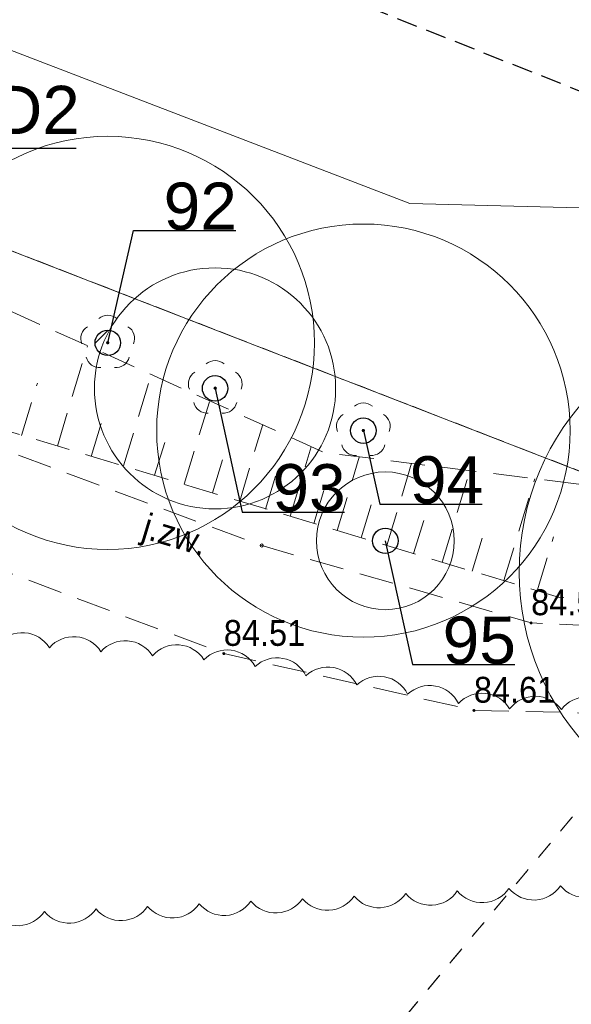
# Model space of a CAD drawing. Header units: metres. Extents: x 6540907 to 6541833, y 5893434 to 5894895.
# Tile 129 of 256: x 6541286 to 6541302, y 5894238 to 5894267. Entities that reach past the tile are written whole.
import ezdxf
from ezdxf import colors
from ezdxf.entities.mleader import LeaderData, LeaderLine
from ezdxf.enums import TextEntityAlignment as Align
from ezdxf.math import Vec2, Vec3

# ---------------------------------------------------------------- set-up
doc = ezdxf.new("R2010")
doc.units = ezdxf.units.M
doc.header["$MEASUREMENT"] = 0
for name, pattern in [('1.0_0.5', [1.5, 1, -0.5]), ('2', [0.9, 0.6, -0.3]), ('219-500', [0, 0]), ('egug-500', [1, 0.5, -0.5])]:
    doc.linetypes.add(name, pattern=pattern)
doc.layers.get('0').update_dxf_attribs({"color": 2, "linetype": 'CONTINUOUS', "lineweight": 5})
for name, color, linetype, lineweight in [('140-Punkty robocze', 251, 'CONTINUOUS', 9), ('218-kontur użytku gruntowego', 251, 'CONTINUOUS', 9), ('219-działka ewidencyjna', 152, 'CONTINUOUS', 18), ('chodnik', 251, 'CONTINUOUS', 9), ('chodnik-Atr17', 251, 'CONTINUOUS', 9), ('drzewo liściaste', 251, 'CONTINUOUS', 9), ('pikieta sztuczna', 251, 'CONTINUOUS', 9), ('pikieta sztuczna-Atr2', 251, 'CONTINUOUS', 9), ('skarpa nieumocniona', 251, 'CONTINUOUS', 9), ('woda stojąca', 251, 'CONTINUOUS', 9), ('z_i_drzewa_liściste_korony', 66, 'CONTINUOUS', 20), ('z_i_drzewa_opis', 7, 'CONTINUOUS', 25), ('Zakres', 252, 'CONTINUOUS', 15)]:
    doc.layers.add(name, color=color, linetype=linetype, lineweight=lineweight)
doc.layers.add('z_i_masywy_grupy', color=7, linetype='CONTINUOUS', lineweight=13, true_color=0x7f926c)
doc.styles.add('Opisowy', font='arial.ttf')
doc.styles.get("Standard").update_dxf_attribs({"font": 'Arial', "width": 0.75})

# ---------------------------------------------------------------- blocks, each defined once
blk = doc.blocks.new('OP021')
at = {"linetype": 'Continuous', "lineweight": 13}
h = blk.add_hatch(color=0, dxfattribs=at)
edge = h.paths.add_edge_path()
edge.add_arc((0, 0), 0.05, 0, 360)
at = {"color": 0, "linetype": 'Continuous', "lineweight": 13}
for centre, start, end in [((0, 0.4), 49.272, 130.728), ((-0.38, 0.124), 121.308, 202.548), ((0.38, 0.124), 337.452, 58.692), ((-0.235, -0.324), 193.221, 274.871), ((0.235, -0.324), 265.129, 346.779)]:
    blk.add_arc(centre, 0.4, start, end, dxfattribs=at)
blk = doc.blocks.new('PW01')
at = {"linetype": 'Continuous', "lineweight": 13}
h = blk.add_hatch(color=0, dxfattribs=at)
edge = h.paths.add_edge_path()
edge.add_arc((0, 0), 0.045, 0, 360)
blk = doc.blocks.new('PIKIETA')
at = {"color": 0}
blk.add_circle((0, 0), 0.045, dxfattribs=at)
blk = doc.blocks.new('_None')
blk = doc.blocks.new('punkt')
h = blk.add_hatch()
h.set_pattern_fill('ANSI32', color=256, scale=0.2)
h.set_pattern_definition([(45, (-4781848.87, -5644337.08), (-1.34703841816, 1.34703841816), []), (45, (-4781847.972, -5644337.08), (-1.34703841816, 1.34703841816), [])])
edge = h.paths.add_edge_path()
edge.add_arc((0, 0), 0.243, 0, 360)
blk.add_circle((0, 0), 0.243)

msp = doc.modelspace()

# ---------------------------------------------------------------- linework, layer by layer
at = {"layer": '218-kontur użytku gruntowego', "linetype": 'egug-500', "lineweight": 18, "flags": 128}
for points in [[(6541308.83, 5894251.038), (6541244.66, 5894275.948)], [(6541244.66, 5894275.948), (6541308.83, 5894251.038)], [(6541267.47, 5894201.598), (6541308.83, 5894251.038)], [(6541308.83, 5894251.038), (6541267.47, 5894201.598)]]:
    msp.add_lwpolyline(points, dxfattribs=at)
at = {"layer": '219-działka ewidencyjna', "linetype": '219-500', "lineweight": 18, "flags": 128}
msp.add_lwpolyline([(6541308.83, 5894251.038), (6541244.66, 5894275.948)], dxfattribs=at)
at = {"layer": 'chodnik', "linetype": '1.0_0.5', "lineweight": 18, "flags": 128}
msp.add_lwpolyline([(6541148.09, 5894266.608), (6541121.4, 5894253.108), (6541122.75, 5894251.218), (6541149.27, 5894263.848), (6541185.84, 5894277.468), (6541214.53, 5894280.958), (6541220.14, 5894280.468), (6541232.78, 5894276.948), (6541273.74, 5894255.128), (6541292.32, 5894248.138), (6541299.58, 5894246.488), (6541311.46, 5894246.228), (6541320.71, 5894247.928), (6541358.75, 5894259.418), (6541381.84, 5894259.168), (6541383.11, 5894258.688), (6541394.29, 5894255.868), (6541417.15, 5894246.908), (6541419.74, 5894244.818), (6541430.87, 5894235.068), (6541433.75, 5894232.708), (6541442.13, 5894221.108), (6541450.88, 5894208.258), (6541461.26, 5894194.908), (6541472.88, 5894183.518), (6541484.16, 5894175.358), (6541492.85, 5894170.438), (6541512, 5894163.558), (6541515.21, 5894162.958), (6541516.3, 5894165.558), (6541512.94, 5894166.398), (6541494.11, 5894173.178), (6541485.78, 5894177.878), (6541474.82, 5894185.818), (6541463.5, 5894196.908), (6541453.3, 5894210.018), (6541444.59, 5894222.828), (6541435.95, 5894234.788), (6541432.81, 5894237.358), (6541421.67, 5894247.118), (6541418.67, 5894249.528), (6541395.21, 5894258.728), (6541384.01, 5894261.548), (6541382.4, 5894262.168), (6541358.33, 5894262.418), (6541320.17, 5894250.908), (6541310.58, 5894248.848), (6541305.73, 5894248.828), (6541301.24, 5894249.028), (6541301.24, 5894249.028), (6541293.42, 5894251.278), (6541277.75, 5894257.108), (6541274.98, 5894257.888), (6541233.63, 5894279.558), (6541220.53, 5894283.528), (6541214.73, 5894283.598), (6541185.16, 5894280.418)], close=True, dxfattribs=at)
at = {"layer": 'skarpa nieumocniona', "linetype": '1.0_0.5', "lineweight": 18, "flags": 128}
msp.add_lwpolyline([(6541238.86, 5894282.658), (6541222.53, 5894292.678), (6541210.27, 5894298.348), (6541202.83, 5894299.098), (6541175.26, 5894298.768), (6541172.11, 5894297.428), (6541146.54, 5894285.048), (6541121.4, 5894270.348), (6541116.81, 5894264.988), (6541123.07, 5894268.238), (6541147.87, 5894282.508), (6541176.95, 5894296.368), (6541201.06, 5894296.188), (6541202.53, 5894296.088), (6541208.92, 5894295.108), (6541221.57, 5894290.368), (6541245.99, 5894275.438), (6541263.08, 5894265.018), (6541277.75, 5894257.108), (6541302.09, 5894249.758), (6541317.41, 5894250.828), (6541352.27, 5894260.858), (6541358.33, 5894262.418), (6541366.33, 5894262.978), (6541360.81, 5894263.338), (6541351.4, 5894263.938), (6541327.52, 5894257.608), (6541315.64, 5894254.238), (6541306.2, 5894252.618), (6541295.24, 5894253.978), (6541280.67, 5894260.548), (6541263.34, 5894267.618), (6541258.09, 5894270.738)], close=True, dxfattribs=at)
for points in [[(6541287.49, 5894254.168), (6541288.36, 5894257.078)], [(6541289.41, 5894253.588), (6541290.22, 5894256.248)], [(6541286.45, 5894254.478), (6541286.91, 5894255.998)], [(6541288.47, 5894253.868), (6541288.89, 5894255.258)], [(6541291.17, 5894253.058), (6541291.91, 5894255.478)], [(6541292.78, 5894252.568), (6541293.45, 5894254.788)], [(6541290.31, 5894253.318), (6541290.7, 5894254.588)], [(6541294.25, 5894252.128), (6541294.86, 5894254.148)], [(6541291.99, 5894252.808), (6541292.34, 5894253.968)], [(6541295.61, 5894251.718), (6541296.25, 5894253.848)], [(6541297.05, 5894251.278), (6541297.77, 5894253.668)], [(6541293.53, 5894252.338), (6541293.85, 5894253.398)], [(6541298.66, 5894250.798), (6541299.46, 5894253.458)], [(6541300.45, 5894250.258), (6541301.35, 5894253.218)], [(6541294.93, 5894251.918), (6541295.24, 5894252.928)], [(6541296.31, 5894251.498), (6541296.65, 5894252.628)], [(6541297.83, 5894251.048), (6541298.21, 5894252.298)], [(6541299.53, 5894250.528), (6541299.95, 5894251.938)], [(6541301.42, 5894249.958), (6541301.89, 5894251.528)]]:
    msp.add_lwpolyline(points, dxfattribs=at)
at = {"layer": 'woda stojąca', "linetype": 'Continuous', "lineweight": 18, "flags": 128}
msp.add_lwpolyline([(6541063.19, 5894246.088), (6541068.21, 5894250.668), (6541072.59, 5894255.888), (6541074.57, 5894258.978), (6541086.39, 5894262.458), (6541096.18, 5894263.598), (6541105.39, 5894267.078), (6541116.8, 5894272.458), (6541141.83, 5894291.668), (6541172.37, 5894303.688), (6541190.02, 5894309.528), (6541205.73, 5894305.568), (6541217.2, 5894301.948), (6541235.79, 5894287.538), (6541265.97, 5894273.418), (6541297.72, 5894261.208), (6541316.24, 5894260.738), (6541351.89, 5894275.738), (6541367.34, 5894279.258), (6541389.88, 5894276.588)], dxfattribs=at)
at = {"layer": 'z_i_drzewa_liściste_korony', "linetype": 'Continuous'}
for centre, radius in [((6541288.952, 5894257.164), 6), ((6541296.371, 5894254.615), 6), ((6541292.066, 5894255.842), 3.5), ((6541308.392, 5894250.508), 7.5), ((6541297.008, 5894251.414), 2)]:
    msp.add_circle(centre, radius, dxfattribs=at)
at = {"layer": 'z_i_masywy_grupy', "linetype": 'Continuous'}
for points in [[(6541320.01, 5894247.775, 0.5), (6541318.528, 5894247.541, 0.5), (6541317.046, 5894247.308, 0.5), (6541315.565, 5894247.074, 0.5), (6541314.083, 5894246.84, 0.5), (6541312.601, 5894246.607, 0.5), (6541311.117, 5894246.414, 0.5), (6541309.617, 5894246.431, 0.5), (6541308.117, 5894246.448, 0.5), (6541306.617, 5894246.465, 0.5), (6541305.117, 5894246.481, 0.5), (6541303.617, 5894246.498, 0.5), (6541302.117, 5894246.515, 0.5), (6541300.617, 5894246.532, 0.5), (6541299.131, 5894246.692, 0.5), (6541297.655, 5894246.961, 0.5), (6541296.179, 5894247.229, 0.5), (6541294.704, 5894247.497, 0.5), (6541293.228, 5894247.766, 0.5), (6541291.742, 5894247.961, 0.5), (6541290.247, 5894248.077, 0.5), (6541288.752, 5894248.194, 0.5), (6541287.256, 5894248.31, 0.5), (6541285.761, 5894248.427, 0.5)], [(6541285.613, 5894240.572, 0.5), (6541287.112, 5894240.647, 0.5), (6541288.61, 5894240.721, 0.5), (6541290.108, 5894240.796, 0.5), (6541291.606, 5894240.87, 0.5), (6541293.104, 5894240.945, 0.5), (6541294.602, 5894241.019, 0.5), (6541296.101, 5894241.094, 0.5), (6541297.599, 5894241.168, 0.5), (6541299.097, 5894241.243, 0.5), (6541300.595, 5894241.317, 0.5), (6541302.093, 5894241.392, 0.5), (6541303.591, 5894241.466, 0.5), (6541305.089, 5894241.541, 0.5), (6541306.588, 5894241.615, 0.5), (6541308.086, 5894241.69, 0.5), (6541309.584, 5894241.764, 0.5), (6541311.082, 5894241.839, 0.5), (6541312.58, 5894241.913, 0.5), (6541314.078, 5894241.988, 0.5), (6541315.576, 5894242.063, 0.5), (6541317.075, 5894242.137, 0.5), (6541318.573, 5894242.212, 0.5), (6541320.071, 5894242.286, 0.5)]]:
    msp.add_lwpolyline(points, format="xyb", dxfattribs=at)
at = {"layer": 'Zakres', "linetype": '2', "lineweight": 25, "flags": 128}
msp.add_lwpolyline([(6541682.61, 5894095.007), (6541557.28, 5894200.188), (6541380.44, 5894273.688), (6541307.38, 5894262.598), (6541211.66, 5894300.638), (6541170.76, 5894305.568), (6541137.92, 5894291.268), (6541058.11, 5894283.298), (6540997.5, 5894230.068), (6540930.81, 5894138.998)], dxfattribs=at)

# ---------------------------------------------------------------- block references
at = {"layer": '140-Punkty robocze', "linetype": 'Continuous', "lineweight": 13}
msp.add_blockref('PIKIETA', (6541293.42, 5894251.278), dxfattribs=at)
at = {"layer": 'drzewo liściaste', "linetype": 'Continuous', "lineweight": 18}
for p in [(6541288.95, 5894257.168), (6541288.95, 5894257.168), (6541288.95, 5894257.168), (6541292.07, 5894255.848), (6541292.07, 5894255.848), (6541292.07, 5894255.848), (6541296.37, 5894254.618), (6541296.37, 5894254.618), (6541296.37, 5894254.618)]:
    msp.add_blockref('OP021', p, dxfattribs=at)
at = {"layer": 'pikieta sztuczna', "linetype": 'Continuous', "lineweight": 13}
for p in [(6541301.24, 5894249.028), (6541292.32, 5894248.138), (6541299.58, 5894246.488)]:
    msp.add_blockref('PW01', p, dxfattribs=at)
at = {"layer": 'z_i_drzewa_opis', "ltscale": 0.01, "xscale": 1.520278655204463, "yscale": 1.520278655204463, "zscale": 1.520278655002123}
for p in [(6541288.952, 5894257.164), (6541292.066, 5894255.842), (6541296.371, 5894254.615), (6541297.008, 5894251.414)]:
    msp.add_blockref('punkt', p, dxfattribs=at)

# ---------------------------------------------------------------- texts
at = {"layer": 'chodnik-Atr17', "width": 0.9}
msp.add_text('j.zw.', height=0.75, rotation=343.184, dxfattribs=at).set_placement((6541289.9, 5894251.508))
at = {"layer": 'pikieta sztuczna-Atr2', "width": 0.9}
for s, p in [('84.54', (6541301.24, 5894249.028)), ('84.51', (6541292.32, 5894248.138)), ('84.61', (6541299.58, 5894246.488))]:
    msp.add_text(s, height=0.75, dxfattribs=at).set_placement(p, align=Align.BOTTOM_LEFT)

# ---------------------------------------------------------------- leaders
at = {"layer": 'z_i_drzewa_opis'}
ml = msp.add_multileader_mtext('Standard', dxfattribs=at)
ml.set_content('D2', color=256, style='Opisowy')
ml.set_leader_properties()
ml.set_arrow_properties(name='NONE')
ml.build(insert=Vec2(0, 0))
ml.multileader.update_dxf_attribs({"has_dogleg": 0, "text_left_attachment_type": 6, "text_right_attachment_type": 5, "text_top_attachment_type": 0, "text_bottom_attachment_type": 0, "dogleg_length": 1.914, "arrow_head_size": 4.904})
ctx = ml.context
ctx.base_point, ctx.char_height, ctx.arrow_head_size, ctx.landing_gap_size, ctx.plane_origin = Vec3(6541285.027, 5894262.815), 1.4, 4.904, 0.613, Vec3(6541279.868, 5894259.747)
ctx.left_attachment, ctx.right_attachment, ctx.attachment_type = 6, 5, 2
notes = []
notes.append((ctx, [(1, (1, 1, 0), (6541282.899, 5894262.815), (1, 0), 2.128, [(0, [(6541282.823, 5894260.676), (6541285.027, 5894262.815), (6541285.027, 5894262.815), (6541285.027, 5894262.815), (6541285.027, 5894262.815), (6541285.027, 5894262.815), (6541285.027, 5894262.815), (6541285.027, 5894262.815), (6541285.027, 5894262.815), (6541285.027, 5894262.815), (6541285.027, 5894262.815), (6541285.027, 5894262.815), (6541285.027, 5894262.815), (6541285.027, 5894262.815), (6541285.027, 5894262.815), (6541285.027, 5894262.815), (6541285.027, 5894262.815), (6541285.027, 5894262.815), (6541285.027, 5894262.815), (6541285.027, 5894262.815), (6541285.027, 5894262.815), (6541285.027, 5894262.815), (6541285.027, 5894262.815), (6541285.027, 5894262.815), (6541285.027, 5894262.815), (6541285.027, 5894262.815), (6541285.027, 5894262.815), (6541285.027, 5894262.815), (6541285.027, 5894262.815), (6541285.027, 5894262.815), (6541285.027, 5894262.815), (6541285.027, 5894262.815), (6541285.027, 5894262.815), (6541285.027, 5894262.815), (6541285.027, 5894262.815), (6541285.027, 5894262.815), (6541285.027, 5894262.815), (6541285.027, 5894262.815), (6541285.027, 5894262.815), (6541285.027, 5894262.815), (6541285.027, 5894262.815), (6541285.027, 5894262.815), (6541285.027, 5894262.815), (6541285.027, 5894262.815), (6541285.027, 5894262.815), (6541285.027, 5894262.815), (6541285.027, 5894262.815), (6541285.027, 5894262.815), (6541285.027, 5894262.815), (6541285.027, 5894262.815), (6541285.027, 5894262.815), (6541285.027, 5894262.815), (6541285.027, 5894262.815), (6541285.027, 5894262.815), (6541285.027, 5894262.815), (6541285.027, 5894262.815), (6541285.027, 5894262.815), (6541285.027, 5894262.815), (6541285.027, 5894262.815), (6541285.027, 5894262.815), (6541285.027, 5894262.815), (6541285.027, 5894262.815), (6541285.027, 5894262.815), (6541285.027, 5894262.815), (6541285.027, 5894262.815), (6541285.027, 5894262.815), (6541285.027, 5894262.815), (6541285.027, 5894262.815), (6541285.027, 5894262.815), (6541285.027, 5894262.815), (6541285.027, 5894262.815), (6541285.027, 5894262.815), (6541285.027, 5894262.815), (6541285.027, 5894262.815), (6541285.027, 5894262.815), (6541285.027, 5894262.815), (6541285.027, 5894262.815), (6541285.027, 5894262.815), (6541285.027, 5894262.815), (6541285.027, 5894262.815), (6541285.027, 5894262.815), (6541285.027, 5894262.815), (6541285.027, 5894262.815), (6541285.027, 5894262.815), (6541285.027, 5894262.815), (6541285.027, 5894262.815), (6541285.027, 5894262.815), (6541285.027, 5894262.815), (6541285.027, 5894262.815), (6541285.027, 5894262.815), (6541285.027, 5894262.815), (6541285.027, 5894262.815), (6541285.027, 5894262.815), (6541285.027, 5894262.815), (6541285.027, 5894262.815), (6541285.027, 5894262.815), (6541285.027, 5894262.815), (6541285.027, 5894262.815), (6541285.027, 5894262.815), (6541285.027, 5894262.815), (6541285.027, 5894262.815), (6541285.027, 5894262.815), (6541285.027, 5894262.815), (6541285.027, 5894262.815), (6541285.027, 5894262.815), (6541285.027, 5894262.815), (6541285.027, 5894262.815), (6541285.027, 5894262.815), (6541285.027, 5894262.815), (6541285.027, 5894262.815), (6541285.027, 5894262.815), (6541285.027, 5894262.815), (6541285.027, 5894262.815), (6541285.027, 5894262.815), (6541285.027, 5894262.815), (6541285.027, 5894262.815), (6541285.027, 5894262.815), (6541285.027, 5894262.815), (6541285.027, 5894262.815), (6541285.027, 5894262.815), (6541285.027, 5894262.815), (6541285.027, 5894262.815)], 256, [])])]))
ctx.mtext.insert, ctx.mtext.flow_direction = Vec3(6541285.64, 5894264.63), 5
at = {"layer": 'z_i_drzewa_opis', "ltscale": 0.01}
ml = msp.add_multileader_mtext('Standard', dxfattribs=at)
ml.set_content('92', color=256, style='Opisowy')
ml.set_leader_properties()
ml.set_arrow_properties(name='NONE')
ml.build(insert=Vec2(0, 0))
ml.multileader.update_dxf_attribs({"has_dogleg": 0, "text_left_attachment_type": 6, "text_right_attachment_type": 5, "text_top_attachment_type": 0, "text_bottom_attachment_type": 0, "dogleg_length": 1.914, "arrow_head_size": 7.005})
ctx = ml.context
ctx.base_point, ctx.char_height, ctx.arrow_head_size, ctx.landing_gap_size, ctx.plane_origin = Vec3(6541289.698, 5894260.426), 1.3683, 7.005, 0.876, Vec3(6541282.37, 5894249.187)
ctx.left_attachment, ctx.right_attachment, ctx.attachment_type = 6, 5, 2
notes.append((ctx, [(1, (1, 1, 0), (6541286.657, 5894260.426), (1, 0), 3.041, [(0, [(6541288.952, 5894257.164), (6541289.698, 5894260.426), (6541289.698, 5894260.426), (6541289.698, 5894260.426), (6541289.698, 5894260.426), (6541289.698, 5894260.426), (6541289.698, 5894260.426), (6541289.698, 5894260.426), (6541289.698, 5894260.426), (6541289.698, 5894260.426), (6541289.698, 5894260.426), (6541289.698, 5894260.426), (6541289.698, 5894260.426), (6541289.698, 5894260.426), (6541289.698, 5894260.426), (6541289.698, 5894260.426), (6541289.698, 5894260.426), (6541289.698, 5894260.426), (6541289.698, 5894260.426), (6541289.698, 5894260.426), (6541289.698, 5894260.426), (6541289.698, 5894260.426), (6541289.698, 5894260.426), (6541289.698, 5894260.426), (6541289.698, 5894260.426), (6541289.698, 5894260.426), (6541289.698, 5894260.426), (6541289.698, 5894260.426), (6541289.698, 5894260.426), (6541289.698, 5894260.426), (6541289.698, 5894260.426), (6541289.698, 5894260.426), (6541289.698, 5894260.426), (6541289.698, 5894260.426), (6541289.698, 5894260.426), (6541289.698, 5894260.426), (6541289.698, 5894260.426), (6541289.698, 5894260.426), (6541289.698, 5894260.426), (6541289.698, 5894260.426), (6541289.698, 5894260.426), (6541289.698, 5894260.426), (6541289.698, 5894260.426), (6541289.698, 5894260.426), (6541289.698, 5894260.426), (6541289.698, 5894260.426), (6541289.698, 5894260.426), (6541289.698, 5894260.426), (6541289.698, 5894260.426), (6541289.698, 5894260.426), (6541289.698, 5894260.426), (6541289.698, 5894260.426), (6541289.698, 5894260.426), (6541289.698, 5894260.426), (6541289.698, 5894260.426), (6541289.698, 5894260.426), (6541289.698, 5894260.426), (6541289.698, 5894260.426), (6541289.698, 5894260.426), (6541289.698, 5894260.426), (6541289.698, 5894260.426), (6541289.698, 5894260.426), (6541289.698, 5894260.426), (6541289.698, 5894260.426), (6541289.698, 5894260.426), (6541289.698, 5894260.426), (6541289.698, 5894260.426), (6541289.698, 5894260.426), (6541289.698, 5894260.426), (6541289.698, 5894260.426), (6541289.698, 5894260.426), (6541289.698, 5894260.426), (6541289.698, 5894260.426), (6541289.698, 5894260.426), (6541289.698, 5894260.426), (6541289.698, 5894260.426), (6541289.698, 5894260.426), (6541289.698, 5894260.426), (6541289.698, 5894260.426), (6541289.698, 5894260.426), (6541289.698, 5894260.426), (6541289.698, 5894260.426), (6541289.698, 5894260.426), (6541289.698, 5894260.426), (6541289.698, 5894260.426), (6541289.698, 5894260.426), (6541289.698, 5894260.426), (6541289.698, 5894260.426), (6541289.698, 5894260.426), (6541289.698, 5894260.426), (6541289.698, 5894260.426), (6541289.698, 5894260.426), (6541289.698, 5894260.426), (6541289.698, 5894260.426), (6541289.698, 5894260.426), (6541289.698, 5894260.426), (6541289.698, 5894260.426), (6541289.698, 5894260.426), (6541289.698, 5894260.426), (6541289.698, 5894260.426), (6541289.698, 5894260.426), (6541289.698, 5894260.426), (6541289.698, 5894260.426), (6541289.698, 5894260.426), (6541289.698, 5894260.426), (6541289.698, 5894260.426), (6541289.698, 5894260.426), (6541289.698, 5894260.426), (6541289.698, 5894260.426), (6541289.698, 5894260.426), (6541289.698, 5894260.426), (6541289.698, 5894260.426), (6541289.698, 5894260.426), (6541289.698, 5894260.426), (6541289.698, 5894260.426), (6541289.698, 5894260.426), (6541289.698, 5894260.426), (6541289.698, 5894260.426), (6541289.698, 5894260.426), (6541289.698, 5894260.426), (6541289.698, 5894260.426), (6541289.698, 5894260.426), (6541289.698, 5894260.426), (6541289.698, 5894260.426), (6541289.698, 5894260.426), (6541289.698, 5894260.426), (6541289.698, 5894260.426), (6541289.698, 5894260.426)], 256, [])])]))
ctx.mtext.insert, ctx.mtext.flow_direction = Vec3(6541290.573, 5894261.818), 5
ml = msp.add_multileader_mtext('Standard', dxfattribs=at)
ml.set_content('93', color=256, style='Opisowy')
ml.set_leader_properties()
ml.set_arrow_properties(name='NONE')
ml.build(insert=Vec2(0, 0))
ml.multileader.update_dxf_attribs({"has_dogleg": 0, "text_left_attachment_type": 6, "text_right_attachment_type": 5, "text_top_attachment_type": 0, "text_bottom_attachment_type": 0, "dogleg_length": 1.914, "arrow_head_size": 7.005})
ctx = ml.context
ctx.base_point, ctx.char_height, ctx.arrow_head_size, ctx.landing_gap_size, ctx.plane_origin = Vec3(6541292.855, 5894252.25), 1.3683, 7.005, 0.876, Vec3(6541285.483, 5894247.866)
ctx.left_attachment, ctx.right_attachment, ctx.attachment_type = 6, 5, 2
notes.append((ctx, [(1, (1, 1, 0), (6541289.814, 5894252.25), (1, 0), 3.041, [(0, [(6541292.066, 5894255.842), (6541292.855, 5894252.25), (6541292.855, 5894252.25), (6541292.855, 5894252.25), (6541292.855, 5894252.25), (6541292.855, 5894252.25), (6541292.855, 5894252.25), (6541292.855, 5894252.25), (6541292.855, 5894252.25), (6541292.855, 5894252.25), (6541292.855, 5894252.25), (6541292.855, 5894252.25), (6541292.855, 5894252.25), (6541292.855, 5894252.25), (6541292.855, 5894252.25), (6541292.855, 5894252.25), (6541292.855, 5894252.25), (6541292.855, 5894252.25), (6541292.855, 5894252.25), (6541292.855, 5894252.25), (6541292.855, 5894252.25), (6541292.855, 5894252.25), (6541292.855, 5894252.25), (6541292.855, 5894252.25), (6541292.855, 5894252.25), (6541292.855, 5894252.25), (6541292.855, 5894252.25), (6541292.855, 5894252.25), (6541292.855, 5894252.25), (6541292.855, 5894252.25), (6541292.855, 5894252.25), (6541292.855, 5894252.25), (6541292.855, 5894252.25), (6541292.855, 5894252.25), (6541292.855, 5894252.25), (6541292.855, 5894252.25), (6541292.855, 5894252.25), (6541292.855, 5894252.25), (6541292.855, 5894252.25), (6541292.855, 5894252.25), (6541292.855, 5894252.25), (6541292.855, 5894252.25), (6541292.855, 5894252.25), (6541292.855, 5894252.25), (6541292.855, 5894252.25), (6541292.855, 5894252.25), (6541292.855, 5894252.25), (6541292.855, 5894252.25), (6541292.855, 5894252.25), (6541292.855, 5894252.25), (6541292.855, 5894252.25), (6541292.855, 5894252.25), (6541292.855, 5894252.25), (6541292.855, 5894252.25), (6541292.855, 5894252.25), (6541292.855, 5894252.25), (6541292.855, 5894252.25), (6541292.855, 5894252.25), (6541292.855, 5894252.25), (6541292.855, 5894252.25), (6541292.855, 5894252.25), (6541292.855, 5894252.25), (6541292.855, 5894252.25), (6541292.855, 5894252.25), (6541292.855, 5894252.25), (6541292.855, 5894252.25), (6541292.855, 5894252.25), (6541292.855, 5894252.25), (6541292.855, 5894252.25), (6541292.855, 5894252.25), (6541292.855, 5894252.25), (6541292.855, 5894252.25), (6541292.855, 5894252.25), (6541292.855, 5894252.25), (6541292.855, 5894252.25), (6541292.855, 5894252.25), (6541292.855, 5894252.25), (6541292.855, 5894252.25), (6541292.855, 5894252.25), (6541292.855, 5894252.25), (6541292.855, 5894252.25), (6541292.855, 5894252.25), (6541292.855, 5894252.25), (6541292.855, 5894252.25), (6541292.855, 5894252.25), (6541292.855, 5894252.25), (6541292.855, 5894252.25), (6541292.855, 5894252.25), (6541292.855, 5894252.25), (6541292.855, 5894252.25), (6541292.855, 5894252.25), (6541292.855, 5894252.25), (6541292.855, 5894252.25), (6541292.855, 5894252.25), (6541292.855, 5894252.25), (6541292.855, 5894252.25), (6541292.855, 5894252.25), (6541292.855, 5894252.25), (6541292.855, 5894252.25), (6541292.855, 5894252.25), (6541292.855, 5894252.25), (6541292.855, 5894252.25), (6541292.855, 5894252.25), (6541292.855, 5894252.25), (6541292.855, 5894252.25), (6541292.855, 5894252.25), (6541292.855, 5894252.25), (6541292.855, 5894252.25), (6541292.855, 5894252.25), (6541292.855, 5894252.25), (6541292.855, 5894252.25), (6541292.855, 5894252.25), (6541292.855, 5894252.25), (6541292.855, 5894252.25), (6541292.855, 5894252.25), (6541292.855, 5894252.25), (6541292.855, 5894252.25), (6541292.855, 5894252.25), (6541292.855, 5894252.25), (6541292.855, 5894252.25), (6541292.855, 5894252.25), (6541292.855, 5894252.25), (6541292.855, 5894252.25), (6541292.855, 5894252.25), (6541292.855, 5894252.25), (6541292.855, 5894252.25)], 256, [])])]))
ctx.mtext.insert, ctx.mtext.flow_direction = Vec3(6541293.73, 5894253.642), 5
ml = msp.add_multileader_mtext('Standard', dxfattribs=at)
ml.set_content('94', color=256, style='Opisowy')
ml.set_leader_properties()
ml.set_arrow_properties(name='NONE')
ml.build(insert=Vec2(0, 0))
ml.multileader.update_dxf_attribs({"has_dogleg": 0, "text_left_attachment_type": 6, "text_right_attachment_type": 5, "text_top_attachment_type": 0, "text_bottom_attachment_type": 0, "dogleg_length": 1.914, "arrow_head_size": 7.005})
ctx = ml.context
ctx.base_point, ctx.char_height, ctx.arrow_head_size, ctx.landing_gap_size, ctx.plane_origin = Vec3(6541296.845, 5894252.479), 1.3683, 7.005, 0.876, Vec3(6541289.788, 5894246.639)
ctx.left_attachment, ctx.right_attachment, ctx.attachment_type = 6, 5, 2
notes.append((ctx, [(1, (1, 1, 0), (6541293.805, 5894252.479), (1, 0), 3.041, [(0, [(6541296.371, 5894254.615), (6541296.845, 5894252.479), (6541296.845, 5894252.479), (6541296.845, 5894252.479), (6541296.845, 5894252.479), (6541296.845, 5894252.479), (6541296.845, 5894252.479), (6541296.845, 5894252.479), (6541296.845, 5894252.479), (6541296.845, 5894252.479), (6541296.845, 5894252.479), (6541296.845, 5894252.479), (6541296.845, 5894252.479), (6541296.845, 5894252.479), (6541296.845, 5894252.479), (6541296.845, 5894252.479), (6541296.845, 5894252.479), (6541296.845, 5894252.479), (6541296.845, 5894252.479), (6541296.845, 5894252.479), (6541296.845, 5894252.479), (6541296.845, 5894252.479), (6541296.845, 5894252.479), (6541296.845, 5894252.479), (6541296.845, 5894252.479), (6541296.845, 5894252.479), (6541296.845, 5894252.479), (6541296.845, 5894252.479), (6541296.845, 5894252.479), (6541296.845, 5894252.479), (6541296.845, 5894252.479), (6541296.845, 5894252.479), (6541296.845, 5894252.479), (6541296.845, 5894252.479), (6541296.845, 5894252.479), (6541296.845, 5894252.479), (6541296.845, 5894252.479), (6541296.845, 5894252.479), (6541296.845, 5894252.479), (6541296.845, 5894252.479), (6541296.845, 5894252.479), (6541296.845, 5894252.479), (6541296.845, 5894252.479), (6541296.845, 5894252.479), (6541296.845, 5894252.479), (6541296.845, 5894252.479), (6541296.845, 5894252.479), (6541296.845, 5894252.479), (6541296.845, 5894252.479), (6541296.845, 5894252.479), (6541296.845, 5894252.479), (6541296.845, 5894252.479), (6541296.845, 5894252.479), (6541296.845, 5894252.479), (6541296.845, 5894252.479), (6541296.845, 5894252.479), (6541296.845, 5894252.479), (6541296.845, 5894252.479), (6541296.845, 5894252.479), (6541296.845, 5894252.479), (6541296.845, 5894252.479), (6541296.845, 5894252.479), (6541296.845, 5894252.479), (6541296.845, 5894252.479), (6541296.845, 5894252.479), (6541296.845, 5894252.479), (6541296.845, 5894252.479), (6541296.845, 5894252.479), (6541296.845, 5894252.479), (6541296.845, 5894252.479), (6541296.845, 5894252.479), (6541296.845, 5894252.479), (6541296.845, 5894252.479), (6541296.845, 5894252.479), (6541296.845, 5894252.479), (6541296.845, 5894252.479), (6541296.845, 5894252.479), (6541296.845, 5894252.479), (6541296.845, 5894252.479), (6541296.845, 5894252.479), (6541296.845, 5894252.479), (6541296.845, 5894252.479), (6541296.845, 5894252.479), (6541296.845, 5894252.479), (6541296.845, 5894252.479), (6541296.845, 5894252.479), (6541296.845, 5894252.479), (6541296.845, 5894252.479), (6541296.845, 5894252.479), (6541296.845, 5894252.479), (6541296.845, 5894252.479), (6541296.845, 5894252.479), (6541296.845, 5894252.479), (6541296.845, 5894252.479), (6541296.845, 5894252.479), (6541296.845, 5894252.479), (6541296.845, 5894252.479), (6541296.845, 5894252.479), (6541296.845, 5894252.479), (6541296.845, 5894252.479), (6541296.845, 5894252.479), (6541296.845, 5894252.479), (6541296.845, 5894252.479), (6541296.845, 5894252.479), (6541296.845, 5894252.479), (6541296.845, 5894252.479), (6541296.845, 5894252.479), (6541296.845, 5894252.479), (6541296.845, 5894252.479), (6541296.845, 5894252.479), (6541296.845, 5894252.479), (6541296.845, 5894252.479), (6541296.845, 5894252.479), (6541296.845, 5894252.479), (6541296.845, 5894252.479), (6541296.845, 5894252.479), (6541296.845, 5894252.479), (6541296.845, 5894252.479), (6541296.845, 5894252.479), (6541296.845, 5894252.479), (6541296.845, 5894252.479), (6541296.845, 5894252.479), (6541296.845, 5894252.479), (6541296.845, 5894252.479), (6541296.845, 5894252.479), (6541296.845, 5894252.479)], 256, [])])]))
ctx.mtext.insert, ctx.mtext.flow_direction = Vec3(6541297.721, 5894253.871), 5
at = {"layer": 'z_i_drzewa_opis'}
ml = msp.add_multileader_mtext('Standard', dxfattribs=at)
ml.set_content('95', color=256, style='Opisowy')
ml.set_leader_properties()
ml.set_arrow_properties(name='NONE')
ml.build(insert=Vec2(0, 0))
ml.multileader.update_dxf_attribs({"has_dogleg": 0, "text_left_attachment_type": 6, "text_right_attachment_type": 5, "text_top_attachment_type": 0, "text_bottom_attachment_type": 0, "dogleg_length": 1.914, "arrow_head_size": 7.005})
ctx = ml.context
ctx.base_point, ctx.char_height, ctx.arrow_head_size, ctx.landing_gap_size, ctx.plane_origin = Vec3(6541297.797, 5894247.822), 1.3683, 7.005, 0.876, Vec3(6541290.426, 5894243.438)
ctx.left_attachment, ctx.right_attachment, ctx.attachment_type = 6, 5, 2
notes.append((ctx, [(1, (1, 1, 0), (6541294.756, 5894247.822), (1, 0), 3.041, [(0, [(6541297.008, 5894251.414), (6541297.797, 5894247.822), (6541297.797, 5894247.822), (6541297.797, 5894247.822), (6541297.797, 5894247.822), (6541297.797, 5894247.822), (6541297.797, 5894247.822), (6541297.797, 5894247.822), (6541297.797, 5894247.822), (6541297.797, 5894247.822), (6541297.797, 5894247.822), (6541297.797, 5894247.822), (6541297.797, 5894247.822), (6541297.797, 5894247.822), (6541297.797, 5894247.822), (6541297.797, 5894247.822), (6541297.797, 5894247.822), (6541297.797, 5894247.822), (6541297.797, 5894247.822), (6541297.797, 5894247.822), (6541297.797, 5894247.822), (6541297.797, 5894247.822), (6541297.797, 5894247.822), (6541297.797, 5894247.822), (6541297.797, 5894247.822), (6541297.797, 5894247.822), (6541297.797, 5894247.822), (6541297.797, 5894247.822), (6541297.797, 5894247.822), (6541297.797, 5894247.822), (6541297.797, 5894247.822), (6541297.797, 5894247.822), (6541297.797, 5894247.822), (6541297.797, 5894247.822), (6541297.797, 5894247.822), (6541297.797, 5894247.822), (6541297.797, 5894247.822), (6541297.797, 5894247.822), (6541297.797, 5894247.822), (6541297.797, 5894247.822), (6541297.797, 5894247.822), (6541297.797, 5894247.822), (6541297.797, 5894247.822), (6541297.797, 5894247.822), (6541297.797, 5894247.822), (6541297.797, 5894247.822), (6541297.797, 5894247.822), (6541297.797, 5894247.822), (6541297.797, 5894247.822), (6541297.797, 5894247.822), (6541297.797, 5894247.822), (6541297.797, 5894247.822), (6541297.797, 5894247.822), (6541297.797, 5894247.822), (6541297.797, 5894247.822), (6541297.797, 5894247.822), (6541297.797, 5894247.822), (6541297.797, 5894247.822), (6541297.797, 5894247.822), (6541297.797, 5894247.822), (6541297.797, 5894247.822), (6541297.797, 5894247.822), (6541297.797, 5894247.822), (6541297.797, 5894247.822), (6541297.797, 5894247.822), (6541297.797, 5894247.822), (6541297.797, 5894247.822), (6541297.797, 5894247.822), (6541297.797, 5894247.822), (6541297.797, 5894247.822), (6541297.797, 5894247.822), (6541297.797, 5894247.822), (6541297.797, 5894247.822), (6541297.797, 5894247.822), (6541297.797, 5894247.822), (6541297.797, 5894247.822), (6541297.797, 5894247.822), (6541297.797, 5894247.822), (6541297.797, 5894247.822), (6541297.797, 5894247.822), (6541297.797, 5894247.822), (6541297.797, 5894247.822), (6541297.797, 5894247.822), (6541297.797, 5894247.822), (6541297.797, 5894247.822), (6541297.797, 5894247.822), (6541297.797, 5894247.822), (6541297.797, 5894247.822), (6541297.797, 5894247.822), (6541297.797, 5894247.822), (6541297.797, 5894247.822), (6541297.797, 5894247.822), (6541297.797, 5894247.822), (6541297.797, 5894247.822), (6541297.797, 5894247.822), (6541297.797, 5894247.822), (6541297.797, 5894247.822), (6541297.797, 5894247.822), (6541297.797, 5894247.822), (6541297.797, 5894247.822), (6541297.797, 5894247.822), (6541297.797, 5894247.822), (6541297.797, 5894247.822), (6541297.797, 5894247.822), (6541297.797, 5894247.822), (6541297.797, 5894247.822), (6541297.797, 5894247.822), (6541297.797, 5894247.822), (6541297.797, 5894247.822), (6541297.797, 5894247.822), (6541297.797, 5894247.822), (6541297.797, 5894247.822), (6541297.797, 5894247.822), (6541297.797, 5894247.822), (6541297.797, 5894247.822), (6541297.797, 5894247.822), (6541297.797, 5894247.822), (6541297.797, 5894247.822), (6541297.797, 5894247.822), (6541297.797, 5894247.822), (6541297.797, 5894247.822), (6541297.797, 5894247.822), (6541297.797, 5894247.822), (6541297.797, 5894247.822), (6541297.797, 5894247.822), (6541297.797, 5894247.822)], 256, [])])]))
ctx.mtext.insert, ctx.mtext.flow_direction = Vec3(6541298.672, 5894249.213), 5
for ctx, leaders in notes:
    for number, flags, end, landing, length, lines in leaders:
        leader = LeaderData()
        leader.index, (leader.has_last_leader_line, leader.has_dogleg_vector, leader.attachment_direction) = number, flags
        leader.last_leader_point, leader.dogleg_vector, leader.dogleg_length = Vec3(end), Vec3(landing), length
        for number, points, colour, breaks in lines:
            line = LeaderLine()
            line.index, line.vertices, line.color, line.breaks = number, Vec3.list(points), colors.encode_raw_color(colour), breaks
            leader.lines.append(line)
        ctx.leaders.append(leader)

doc.saveas('drawing.dxf')
